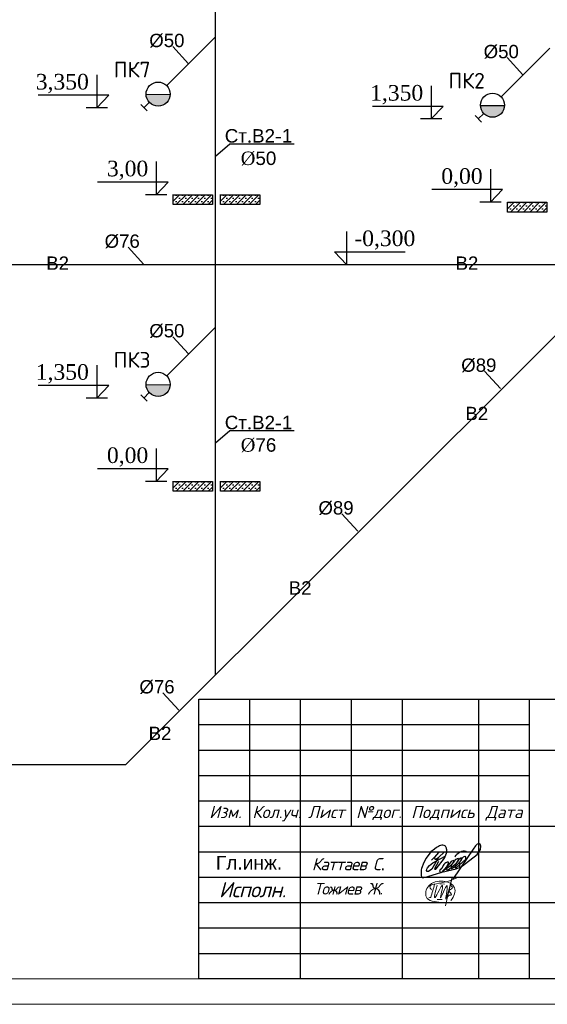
# Model space of a CAD drawing. Header units: inches. Extents: x 8001 to 766003, y -84601 to 563258.
# Tile 124 of 169: x 478872 to 489245, y 100998 to 120366. Entities that reach past the tile are written whole.
import ezdxf

# ---------------------------------------------------------------- set-up
doc = ezdxf.new("R2010")
doc.units = ezdxf.units.IN
doc.header["$MEASUREMENT"] = 0
for name, color, linetype, lineweight in [('_0', 7, 'Continuous', 15), ('PLAN', 19, 'Continuous', 50), ('ФВС-3', 7, 'Continuous', 25)]:
    doc.layers.add(name, color=color, linetype=linetype, lineweight=lineweight)
doc.layers.add('liniya', color=7, linetype='Continuous')
doc.styles.add('OOO-Kazar', font='txt')
doc.styles.get("Standard").update_dxf_attribs({"font": 'arial.ttf'})

# ---------------------------------------------------------------- blocks, each defined once
blk = doc.blocks.new('gfnfd')
at = {"layer": '_0', "color": 5, "ltscale": 100}
for points in [[(6520817.7, 2413293.9), (6520848.3, 2413293.6)], [(6520801, 2413191.6), (6520834.5, 2413191.6)]]:
    blk.add_lwpolyline(points, dxfattribs=at)
blk.add_arc((6518800.2, 2413812.4), 2051.1, 342.79532, 345.32891, dxfattribs=at)
for points in [[(6520765.3, 2413254.6), (6520754.2, 2413268.5), (6520847.3, 2413304.6), (6520939, 2413338.6)], [(6520800.2, 2413285.4), (6520787, 2413204.9), (6520836.4, 2413284.7), (6520823.2, 2413202), (6520865.6, 2413283.3), (6520858, 2413196.4), (6520894.9, 2413321.6), (6520855, 2413150)], [(6520891.3, 2413186), (6520915, 2413229.1), (6520915.3, 2413268.7), (6520745.7, 2413281.4), (6520730.3, 2413208), (6520826.7, 2413172.7)], [(6520887.9, 2413287.6), (6520900.4, 2413265.9), (6520878.9, 2413249.6), (6520895.2, 2413224), (6520870, 2413212.6), (6520870.2, 2413206.7)], [(6520759.5, 2413205.7), (6520745.6, 2413203.3)]]:
    blk.add_spline(points, degree=3, dxfattribs=at)
blk = doc.blocks.new('rrwerewrewrewrew')
at = {"color": 5}
for points in [[(387872, 564817), (385461, 560165, 0.5555675), (386382, 560107), (391670, 566719), (392907, 570003, 0.1652467), (392907, 572723, 0.4373519), (390680, 575054, 0.1925367), (387853, 574100), (386571, 573489), (385290, 572586), (383117, 570710), (380078, 566719), (378699, 564105), (377285, 560326), (377078, 559578, 0.0785228), (377003, 555809, 0.2301942), (377694, 554621, 0.0887128), (377781, 554616, 0.0887128), (379419, 554812, 0.0887128), (381084, 555304), (390088, 557920), (399004, 560086), (402154, 561376)], [(387980, 570424), (385421, 567493, 0.2289988), (385508, 566433, 0.4148871), (386276, 566280), (387929, 567230), (391574, 570827), (387929, 567230), (383602, 559965), (381685, 558391), (380818, 558391), (380448, 559062), (380582, 559876), (380932, 560780), (382245, 562139), (384351, 563843), (392166, 568035)], [(390507, 558635), (395529, 562210), (397057, 563852), (397766, 564614), (397257, 565308), (395804, 564684), (393930, 562390), (393187, 560845, 0.2425571), (393041, 559580, 0.403283), (393704, 559264), (399431, 563972), (400603, 565962), (400228, 566548), (398635, 565939), (397633, 564795), (395782, 562481), (395782, 560295), (396385, 560295), (399478, 562450), (401915, 565049, 0.0481341), (402290, 566969, 0.1195267), (400636, 565910), (398470, 562543), (398470, 560904), (398892, 560600), (405033, 566245, 0.1215434), (405033, 567557, 0.358457), (404400, 567908, 0.1500372), (402713, 566737), (401915, 565049), (401358, 564455, 0.1033271), (401119, 561843, 0.5753384), (401471, 561164, 0.1529521), (402959, 561934), (404869, 563552), (412161, 569153), (414224, 572291), (414531, 574421), (414044, 575728), (413253, 576151), (412242, 575691), (411129, 574552), (409777, 572512), (406098, 567138), (396979, 553520)], [(398349, 567683, -0.1723995), (399516, 569357, -0.0937472), (402528, 571150, -0.2781187), (405794, 570727)], [(393348, 564247, 0.1582973), (390735, 562114), (389962, 560238), (388831, 559169, 0.4981733), (388831, 558274, 0.2094685), (389828, 557885), (393236, 561652), (394204, 563658, 0.4643233), (393929, 564350), (393348, 564299), (393348, 564247)]]:
    blk.add_lwpolyline(points, format="xyb", dxfattribs=at)
blk.add_lwpolyline([(385421, 567493), (383513, 565557)], dxfattribs=at)

msp = doc.modelspace()

# ---------------------------------------------------------------- hatches: boundary and pattern name
at = {"ltscale": 100}
h = msp.add_hatch(color=256, dxfattribs=at)
h.set_gradient(color1=(0, 0, 255), color2=(87, 87, 255), one_color=1, tint=0.67, name='INVCYLINDER')
h.paths.add_polyline_path([(481425.698, 118734.511, -0.184426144), (481356.963, 118889.018), (481830.457, 118891.506, -0.653361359)])
h = msp.add_hatch(color=256, dxfattribs=at)
h.set_gradient(color1=(0, 0, 255), color2=(87, 87, 255), one_color=1, tint=0.67, name='INVCYLINDER')
h.paths.add_polyline_path([(488000.014, 118516.121, -0.184426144), (487931.278, 118670.628), (488404.772, 118673.116, -0.653361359)])
h = msp.add_hatch()
h.set_pattern_fill('SACNCR', color=256, scale=37.35093)
h.set_pattern_definition([(45, (597165.34, 156097.75), (-62.89142, 62.89142), []), (45, (597228.23, 156097.75), (-62.89142, 62.89142), [0, -88.9419])])
h.paths.add_polyline_path([(482662.158, 116729.869), (482662.158, 116921.959), (481889.701, 116921.959), (481889.701, 116729.869)])
h = msp.add_hatch()
h.set_pattern_fill('SACNCR', color=256, scale=37.35093)
h.set_pattern_definition([(45, (598095.12, 156097.75), (-62.89142, 62.89142), []), (45, (598158.01, 156097.75), (-62.89142, 62.89142), [0, -88.9419])])
h.paths.add_polyline_path([(483591.936, 116729.869), (483591.936, 116921.959), (482819.479, 116921.959), (482819.479, 116729.869)])
h = msp.add_hatch()
h.set_pattern_fill('SACNCR', color=256, scale=37.35093)
h.set_pattern_definition([(45, (603739.66, 155949.295), (-62.89142, 62.89142), []), (45, (603802.55, 155949.295), (-62.89142, 62.89142), [0, -88.9419])])
h.paths.add_polyline_path([(489236.473, 116581.415), (489236.473, 116773.505), (488464.016, 116773.505), (488464.016, 116581.415)])
h = msp.add_hatch(color=256, dxfattribs=at)
h.set_gradient(color1=(0, 0, 255), color2=(87, 87, 255), one_color=1, tint=0.67, name='INVCYLINDER')
h.paths.add_polyline_path([(481425.698, 113024.984, -0.184426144), (481356.963, 113179.491), (481830.457, 113181.978, -0.653361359)])
h = msp.add_hatch()
h.set_pattern_fill('SACNCR', color=256, scale=37.35093)
h.set_pattern_definition([(45, (597165.34, 150458.16), (-62.89142, 62.89142), []), (45, (597228.23, 150458.16), (-62.89142, 62.89142), [0, -88.9419])])
h.paths.add_polyline_path([(482662.158, 111090.277), (482662.158, 111282.368), (481889.701, 111282.368), (481889.701, 111090.277)])
h = msp.add_hatch()
h.set_pattern_fill('SACNCR', color=256, scale=37.35093)
h.set_pattern_definition([(45, (598095.12, 150458.16), (-62.89142, 62.89142), []), (45, (598158.01, 150458.16), (-62.89142, 62.89142), [0, -88.9419])])
h.paths.add_polyline_path([(483591.936, 111090.277), (483591.936, 111282.368), (482819.479, 111282.368), (482819.479, 111090.277)])

# ---------------------------------------------------------------- linework, layer by layer
at = {"color": 6}
for p, q in [((482718.163, 107470.682), (482718.163, 125332.076)), ((482718.163, 120026.284), (481761.256, 119069.376)), ((489292.478, 119807.893), (488335.571, 118850.986)), ((493581.827, 118334.346), (480960.633, 105713.151)), ((473267.379, 115551.373), (490798.854, 115551.373)), ((482718.163, 114316.756), (481761.256, 113359.849)), ((466729.026, 105713.151), (480960.633, 105713.151))]:
    msp.add_line(p, q, dxfattribs=at)
for p, q in [((480387.543, 119280.466), (480387.543, 118631.009)), ((486961.859, 119062.075), (486961.859, 118412.619)), ((480622.086, 118878.74), (479234.929, 118878.74)), ((480387.543, 118631.009), (480622.086, 118878.74)), ((480595.816, 118631.009), (480179.271, 118631.009)), ((487196.401, 118660.35), (485809.245, 118660.35)), ((486961.859, 118412.619), (487196.401, 118660.35)), ((487170.131, 118412.619), (486753.586, 118412.619)), ((482718.163, 117683.562), (483003.19, 117921.731)), ((483003.19, 117921.731), (484265.672, 117921.731)), ((481555.24, 117573.241), (481555.24, 116923.785)), ((488129.555, 117424.788), (488129.555, 116775.331)), ((481789.782, 117171.516), (480402.626, 117171.516)), ((481555.24, 116923.785), (481789.782, 117171.516)), ((488364.097, 117023.062), (486976.941, 117023.062)), ((488129.555, 116775.331), (488364.097, 117023.062)), ((481763.513, 116923.785), (481346.967, 116923.785)), ((488337.828, 116775.331), (487921.282, 116775.331)), ((485295.045, 116200.829), (485295.045, 115551.373)), ((485295.045, 115551.373), (485060.502, 115799.103)), ((485060.502, 115799.103), (486447.659, 115799.103)), ((485086.772, 115551.373), (485503.317, 115551.373)), ((480387.543, 113570.938), (480387.543, 112921.482)), ((480622.086, 113169.212), (479234.929, 113169.212)), ((480387.543, 112921.482), (480622.086, 113169.212)), ((480595.816, 112921.482), (480179.271, 112921.482)), ((482718.163, 112043.971), (483003.19, 112282.14)), ((483003.19, 112282.14), (484265.672, 112282.14)), ((481555.24, 111933.65), (481555.24, 111284.194)), ((481789.782, 111531.924), (480402.626, 111531.924)), ((481555.24, 111284.194), (481789.782, 111531.924)), ((481763.513, 111284.194), (481346.967, 111284.194))]:
    msp.add_line(p, q)
at = {"ltscale": 100}
for p, q in [((481420.393, 118740.013), (481313.404, 118633.465)), ((481830.457, 118891.506), (481356.963, 118889.018)), ((481250.75, 118696.378), (481376.057, 118570.553)), ((488404.772, 118673.116), (487931.278, 118670.628)), ((487825.065, 118477.987), (487950.372, 118352.163)), ((487994.708, 118521.623), (487887.719, 118415.075)), ((481830.457, 113181.978), (481356.963, 113179.491)), ((481250.75, 112986.85), (481376.057, 112861.025)), ((481420.393, 113030.486), (481313.404, 112923.937))]:
    msp.add_line(p, q, dxfattribs=at)
at = {"ltscale": 0.1}
for p, q in [((482662.158, 116921.96), (482662.158, 116729.869)), ((483591.937, 116921.96), (483591.937, 116729.869)), ((489236.473, 116773.506), (489236.473, 116581.415)), ((482662.158, 111282.368), (482662.158, 111090.278)), ((483591.937, 111282.368), (483591.937, 111090.278))]:
    msp.add_line(p, q, dxfattribs=at)
at = {"color": 7, "linetype": 'Continuous'}
for p, q in [((482395.774, 106998.87), (500895.774, 106998.87)), ((482395.774, 101498.87), (482395.774, 106998.87)), ((483395.774, 104498.87), (483395.774, 106998.87)), ((484395.774, 101498.87), (484395.774, 106998.87)), ((485395.774, 104498.87), (485395.774, 106998.87)), ((486395.774, 101498.87), (486395.774, 106998.87)), ((487895.774, 101498.87), (487895.774, 106998.87)), ((488895.774, 101498.87), (488895.774, 106998.87)), ((488895.774, 105998.87), (500895.774, 105998.87)), ((482395.774, 104998.87), (488895.774, 104998.87)), ((482395.774, 104498.87), (488895.774, 104498.87)), ((488895.774, 104498.87), (500895.774, 104498.87)), ((488895.774, 102998.87), (500895.774, 102998.87))]:
    msp.add_line(p, q, dxfattribs=at)
for points in [[(482190.997, 119499.118), (481879.412, 119838.732)], [(488765.312, 119280.727), (488453.727, 119620.342)], [(482662.158, 116729.869), (481889.701, 116729.869), (481889.701, 116921.96), (482662.158, 116921.96)], [(483591.937, 116729.869), (482819.479, 116729.869), (482819.479, 116921.96), (483591.937, 116921.96)], [(489236.473, 116581.415), (488464.016, 116581.415), (488464.016, 116773.506), (489236.473, 116773.506)], [(481312.981, 115551.373), (481001.396, 115890.987)], [(482190.997, 113789.59), (481879.412, 114129.204)], [(488324.377, 113112.097), (488012.792, 113451.711)], [(482662.158, 111090.278), (481889.701, 111090.278), (481889.701, 111282.368), (482662.158, 111282.368)], [(483591.937, 111090.278), (482819.479, 111090.278), (482819.479, 111282.368), (483591.937, 111282.368)], [(485517.231, 110304.95), (485205.645, 110644.564)], [(481997.483, 106785.203), (481685.898, 107124.817)]]:
    msp.add_lwpolyline(points)
at = {"linetype": 'ByBlock', "ltscale": 0.1}
msp.add_lwpolyline([(482395.774, 106998.87), (500895.774, 106998.87), (500895.774, 101498.87), (482395.774, 101498.87)], close=True, dxfattribs=at)
at = {"color": 7, "linetype": 'Continuous'}
for points in [[(482395.774, 106498.87), (488895.774, 106498.87)], [(482395.774, 105998.87), (488895.774, 105998.87)], [(482395.774, 105498.87), (488895.774, 105498.87)], [(482395.774, 103998.87), (488895.774, 103998.87)], [(482395.774, 103498.87), (488895.774, 103498.87)], [(482395.774, 102998.87), (488895.774, 102998.87)], [(482395.774, 102498.87), (488895.774, 102498.87)], [(482395.774, 101998.87), (488895.774, 101998.87)]]:
    msp.add_lwpolyline(points, dxfattribs=at)
at = {"ltscale": 100}
for centre in [(481593.65, 118901.771), (488167.965, 118683.38), (481593.65, 113192.243)]:
    msp.add_circle(centre, 237.03, dxfattribs=at)
at = {"layer": 'PLAN', "color": 0, "linetype": 'ByBlock', "lineweight": 0, "ltscale": 5}
for points in [[(459401.008, 130697.509), (501401.008, 130697.509), (501401.008, 100997.509), (459401.008, 100997.509)], [(461401.008, 130197.509), (500901.008, 130197.509), (500901.008, 101497.509), (461401.008, 101497.509)]]:
    msp.add_lwpolyline(points, close=True, dxfattribs=at)

# ---------------------------------------------------------------- block references
at = {"color": 6, "xscale": 0.03125, "yscale": 0.03125, "zscale": 0.03125}
msp.add_blockref('rrwerewrewrewrew', (474984.137, 86159.065), dxfattribs=at)
at = {"layer": '_0', "xscale": 3, "yscale": 3, "zscale": 3}
msp.add_blockref('gfnfd', (-19075323.56, -7136516.763), dxfattribs=at)

# ---------------------------------------------------------------- texts
at = {"lineweight": 30, "char_height": 262.0282, "width": 453.27513, "attachment_point": 1}
for s, insert in [('%%C50', (481419.074, 120088.36)), ('%%C50', (487993.389, 119869.969)), ('%%C76', (480541.057, 116140.615)), ('В2', (479393.415, 115707.696)), ('В2', (487441.45, 115707.696)), ('%%C50', (481419.074, 114378.832)), ('%%C89', (487552.454, 113701.339)), ('В2', (487633.853, 112750.401)), ('%%C89', (484745.307, 110894.192)), ('В2', (484161.429, 109318.25)), ('%%C76', (481225.56, 107374.445)), ('В2', (481406.441, 106457.757))]:
    msp.add_mtext(s, dxfattribs=dict(at, insert=insert))
at = {"lineweight": 30, "char_height": 307.3448, "width": 1371.21743, "line_spacing_factor": 0.9}
for s, insert, attachment_point in [('{\\fISOCPEUR|b0|i0|c204|p34;ПК7}', (481442.965, 119537.756), 3), ('{\\fISOCPEUR|b0|i0|c204|p34;ПК2}', (488017.28, 119319.366), 3), ('{\\fTimes New Roman|b0|i0|c204|p18;3,350}', (480231.592, 119299.206), 3), ('{\\fTimes New Roman|b0|i0|c204|p18;1,350}', (486805.907, 119080.815), 3), ('{\\fTimes New Roman|b0|i0|c204|p18;3,00}', (481399.288, 117591.981), 3), ('{\\fTimes New Roman|b0|i0|c204|p18;0,00}', (487973.603, 117443.528), 3), ('{\\fTimes New Roman|b0|i0|c204|p18;-0,300}', (485450.996, 116219.569), 1), ('{\\fISOCPEUR|b0|i0|c204|p34;ПК3}', (481442.965, 113828.228), 3), ('{\\fTimes New Roman|b0|i0|c204|p18;1,350}', (480231.592, 113589.678), 3), ('{\\fTimes New Roman|b0|i0|c204|p18;0,00}', (481399.288, 111952.39), 3)]:
    msp.add_mtext(s, dxfattribs=dict(at, insert=insert, attachment_point=attachment_point))
at = {"lineweight": -3, "ltscale": 20, "char_height": 264.67496, "width": 643.91695, "attachment_point": 2}
for s, insert in [('Ст{\\fTimes New Roman|b0|i0|c186|p18;.}В2{\\fTimes New Roman|b0|i0|c186|p18;-}1\\P{\\fTimes New Roman|b0|i0|c186|p18;%%C}50', (483567.047, 118213.224)), ('Ст{\\fTimes New Roman|b0|i0|c186|p18;.}В2{\\fTimes New Roman|b0|i0|c186|p18;-}1\\P{\\fTimes New Roman|b0|i0|c186|p18;%%C}76', (483567.047, 112573.633))]:
    msp.add_mtext(s, dxfattribs=dict(at, insert=insert))
at = {"insert": (484615.774, 103754.185), "char_height": 240, "width": 2180, "attachment_point": 4}
msp.add_mtext('{\\fISOCPEUR|b0|i1|c204|p34;\\T0.9;Каттаев С}.', dxfattribs=at)
at = {"layer": 'liniya', "insert": (482727.788, 103916.745), "char_height": 270, "width": 1161.89216, "attachment_point": 1}
msp.add_mtext('Гл.инж.', dxfattribs=at)
at = {"layer": 'ФВС-3', "color": 0, "linetype": 'Continuous', "lineweight": 5, "attachment_point": 2, "style": 'OOO-Kazar'}
for s, insert, char_height in [('{\\fISOCPEUR|b0|i1|c204|p34;Изм.}', (482915.13, 104899.299), 240), ('{\\fISOCPEUR|b0|i1|c204|p34;Кол.уч.}', (483927.165, 104899.299), 240), ('{\\fISOCPEUR|b0|i1|c204|p34;Лист}', (484899.264, 104899.299), 240), ('{\\fISOCPEUR|b0|i1|c204|p34;№дог.}', (485935.155, 104899.299), 240), ('{\\fISOCPEUR|b0|i1|c204|p34;Подпись}', (487192.24, 104899.299), 240), ('{\\fISOCPEUR|b0|i1|c204|p34;Дата}', (488396.882, 104899.299), 240), ('{\\fISOCPEUR|b0|i1|c204|p34;\\T0.95;Исполн.}', (483447.631, 103402.619), 300)]:
    msp.add_mtext(s, dxfattribs=dict(at, insert=insert, char_height=char_height))
at = {"layer": 'ФВС-3', "linetype": 'Continuous', "lineweight": 5, "insert": (485330.587, 103385.64), "char_height": 230, "attachment_point": 2, "style": 'OOO-Kazar'}
msp.add_mtext('{\\fISOCPEUR|b0|i1|c204|p34;\\T0.9;Тожиев Ж.}', dxfattribs=at)

doc.saveas('drawing.dxf')
